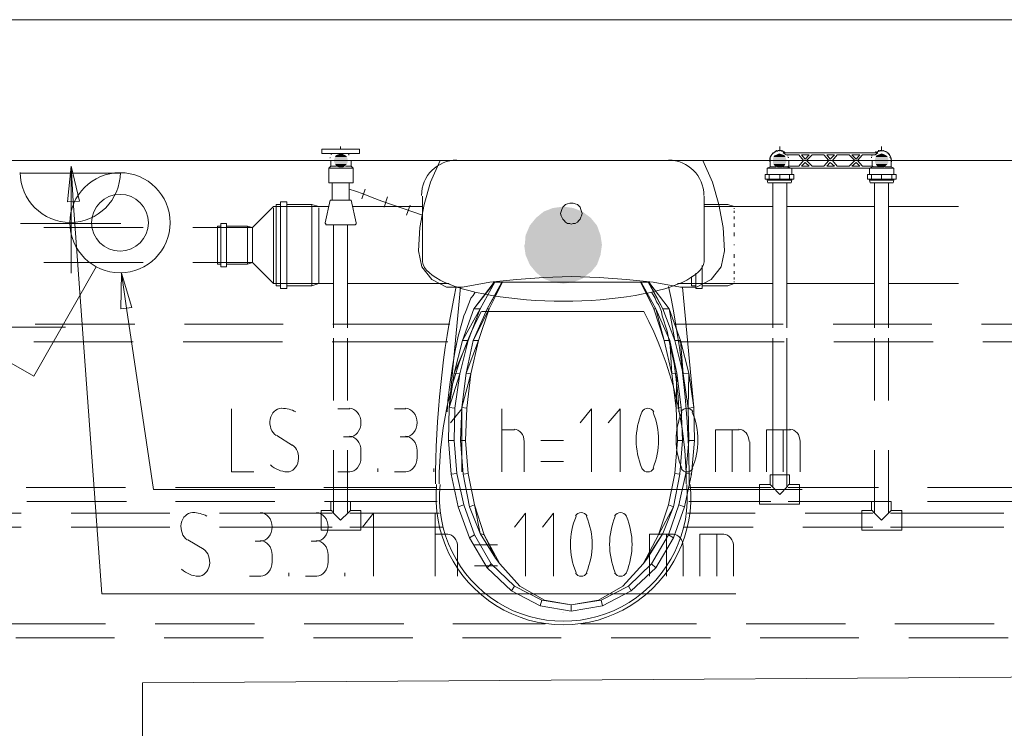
# Model space of a CAD drawing. Header units: millimetres. Extents: x 352 to 350573, y -22 to 37733.
# Tile 142 of 214: x 94933 to 97730, y 20646 to 22660. Entities that reach past the tile are written whole.
import ezdxf

# ---------------------------------------------------------------- set-up
doc = ezdxf.new("R2010")
doc.units = ezdxf.units.MM
for name, color, linetype in [('PDF _0', 1, 'Continuous'), ('PDF _PD-Socket', 1, 'Continuous'), ('PDF _PD-Socket Text', 1, 'Continuous'), ('PDF$_83$-$Floor$Plan$-$В_Этаж$02_Сводный$M-EQPM', 2, 'Continuous'), ('PDF$_83$-$Floor$Plan$-$В_Этаж$02_Сводный$P-PIPE', 3, 'Continuous'), ('PDF$_83$-$Floor$Plan$-$В_Этаж$02_Сводный$P-SANR-FIXT', 6, 'Continuous')]:
    doc.layers.add(name, color=color, linetype=linetype)
for name, color, linetype, true_color in [('PDF _PD-Lighting', 7, 'Continuous', 0xb80000), ('PDF _PD-Switches', 7, 'Continuous', 0x37dd00), ('PDF$_83$-$Floor$Plan$-$В_Этаж$02_Сводный$A-DETL-MBND', 7, 'Continuous', 0xdd3700), ('PDF$_83$-$Floor$Plan$-$В_Этаж$02_Сводный$P-PIPE-CNTR', 150, 'Continuous', 0x007fff), ('PDF$_83$new_ifc_RVT-1-В_Этаж$02_Сводный$A-WALL', 7, 'Continuous', 0xdcdcdc), ('PDF$_83$new_ifc_RVT-1-В_Этаж$02_Сводный$M-EQPM', 7, 'Continuous', 0xbababa)]:
    doc.layers.add(name, color=color, linetype=linetype, true_color=true_color)

msp = doc.modelspace()

# ---------------------------------------------------------------- linework, layer by layer
at = {"layer": 'PDF _0', "lineweight": 0}
msp.add_lwpolyline([(95085.2, 22144.6), (95166.7, 21028.6), (95367.6, 21028.6), (96966.9, 21028.6)], dxfattribs=at)
at = {"layer": 'PDF _0', "color": 82, "lineweight": 0, "true_color": 0x37dd00}
msp.add_lwpolyline([(95236.4, 21840.2), (95313.9, 21325), (95514.8, 21325), (97155.9, 21325)], dxfattribs=at)
at = {"layer": 'PDF _PD-Lighting', "lineweight": 0}
for points in [[(94478.5, 21786.5), (95063.3, 21786.5)], [(95278.1, 18576), (95282.1, 20776), (98763.1, 20797.9), (98763.1, 21261.4)]]:
    msp.add_lwpolyline(points, dxfattribs=at)
at = {"layer": 'PDF _PD-Socket', "lineweight": 0}
for points in [[(94936, 22224.1), (95220.4, 22224.1)], [(95079.2, 22224.1), (95079.2, 21939.7)], [(94936, 22080.9), (95220.4, 22080.9)]]:
    msp.add_lwpolyline(points, dxfattribs=at)
msp.add_arc((95077.1, 22226), 142.2, 180, 360, dxfattribs=at)
at = {"layer": 'PDF _PD-Socket Text', "lineweight": 0}
msp.add_lwpolyline([(95069.3, 22142.6), (95079.2, 22244), (95103.1, 22144.6)], close=True, dxfattribs=at)
for points in [[(95079.2, 22244), (95085.2, 22144.6)], [(95586.5, 21257.4), (95618.3, 21257.4)], [(95745.6, 21257.4), (95777.4, 21257.4)], [(95938.5, 21078.4), (95938.5, 21257.4), (95906.7, 21217.6)], [(96113.6, 21078.4), (96113.6, 21257.4)], [(96370.2, 21078.4), (96370.2, 21257.4), (96338.4, 21217.6)], [(96449.7, 21078.4), (96449.7, 21257.4), (96417.9, 21217.6)], [(96113.6, 21197.7), (96149.4, 21197.7)], [(96722.3, 21078.4), (96722.3, 21197.7), (96789.9, 21197.7)], [(96770, 21078.4), (96770, 21197.7)], [(96865.5, 21078.4), (96865.5, 21197.7), (96933.1, 21197.7)], [(96913.2, 21078.4), (96913.2, 21197.7)], [(95411.4, 21181.8), (95457.2, 21154)], [(95618.3, 21177.8), (95602.4, 21177.8)], [(95777.4, 21177.8), (95761.5, 21177.8)], [(96177.2, 21161.9), (96177.2, 21078.4)], [(96290.6, 21167.9), (96225, 21167.9)], [(96817.7, 21161.9), (96817.7, 21078.4)], [(96961, 21161.9), (96961, 21078.4)], [(95650.1, 21138), (95650.1, 21118.2)], [(95809.2, 21138), (95809.2, 21118.2)], [(95697.8, 21078.4), (95697.8, 21088.3)], [(95857, 21078.4), (95857, 21088.3)], [(96225, 21108.2), (96290.6, 21108.2)], [(95618.3, 21078.4), (95586.5, 21078.4)], [(95777.4, 21078.4), (95745.6, 21078.4)]]:
    msp.add_lwpolyline(points, dxfattribs=at)
for centre, radius, start, end in [((95424, 21169.9), 89.5, 62.6323, 89.144), ((96703.4, 21168.9), 205.9, 157.2403, 202.7597), ((96353.3, 21168.9), 205.9, 337.2403, 22.7597), ((96814.8, 21168.9), 205.9, 157.2403, 202.7597), ((96466.7, 21168.9), 205.9, 337.2403, 22.7597)]:
    msp.add_arc(centre, radius, start, end, dxfattribs=at)
for points in [[(95424.2, 21259.4), (95409, 21259.3), (95395.9, 21246.3), (95392.4, 21228)], [(95650.1, 21218.6), (95650.1, 21241.1), (95635.4, 21259.4), (95617.3, 21259.4)], [(95809.2, 21218.6), (95809.2, 21241.1), (95794.5, 21259.4), (95776.4, 21259.4)], [(96528.3, 21259.4), (96521.7, 21259.4), (96515.5, 21255.6), (96511.5, 21249.3)], [(96545.1, 21249.3), (96541.2, 21255.6), (96534.9, 21259.4), (96528.3, 21259.4)], [(96639.7, 21259.4), (96633.1, 21259.4), (96626.9, 21255.6), (96622.9, 21249.3)], [(96656.5, 21249.3), (96652.6, 21255.6), (96646.3, 21259.4), (96639.7, 21259.4)], [(95392.4, 21228), (95388.9, 21209.7), (95396, 21190.8), (95409.5, 21182.2)], [(95617.3, 21177.8), (95635.4, 21177.8), (95650.1, 21196.1), (95650.1, 21218.6)], [(95776.4, 21177.8), (95794.5, 21177.8), (95809.2, 21196.1), (95809.2, 21218.6)], [(96177.2, 21162.9), (96177.2, 21182.1), (96164.3, 21197.7), (96148.4, 21197.7)], [(96817.7, 21162.9), (96817.7, 21182.1), (96804.8, 21197.7), (96788.9, 21197.7)], [(96961, 21162.9), (96961, 21182.1), (96948, 21197.7), (96932.1, 21197.7)], [(95650.1, 21139), (95650.1, 21161.6), (95635.4, 21179.8), (95617.3, 21179.8)], [(95809.2, 21139), (95809.2, 21161.6), (95794.5, 21179.8), (95776.4, 21179.8)], [(95472.2, 21109.7), (95475.7, 21128.1), (95468.6, 21147), (95455.1, 21155.5)], [(95617.3, 21078.4), (95635.4, 21078.4), (95650.1, 21096.6), (95650.1, 21119.1)], [(95776.4, 21078.4), (95794.5, 21078.4), (95809.2, 21096.6), (95809.2, 21119.1)], [(95392.9, 21098.6), (95407, 21086.3), (95423.5, 21079.3), (95440.6, 21078.5)], [(95440.4, 21078.4), (95455.5, 21078.4), (95468.7, 21091.4), (95472.2, 21109.7)], [(96511.5, 21088.4), (96515.5, 21082.1), (96521.7, 21078.4), (96528.3, 21078.4)], [(96528.3, 21078.4), (96534.9, 21078.4), (96541.2, 21082.1), (96545.1, 21088.4)], [(96622.9, 21088.4), (96626.9, 21082.1), (96633.1, 21078.4), (96639.7, 21078.4)], [(96639.7, 21078.4), (96646.3, 21078.4), (96652.6, 21082.1), (96656.5, 21088.4)]]:
    msp.add_open_spline(points, degree=3, dxfattribs=at)
at = {"layer": 'PDF _PD-Switches', "lineweight": 0}
for points in [[(95150.8, 21957.6), (94973.8, 21647.3), (94896.2, 21691)], [(95222.4, 21939.7), (95236.4, 21840.2)], [(95534.7, 21553.8), (95534.7, 21374.8), (95598.4, 21374.8)], [(95837.1, 21553.8), (95870.9, 21553.8)], [(95998.2, 21553.8), (96030, 21553.8)], [(96189.2, 21374.8), (96189.2, 21553.8), (96157.3, 21514)], [(96302.5, 21374.8), (96302.5, 21553.8)], [(96557.2, 21374.8), (96557.2, 21553.8), (96525.3, 21514)], [(96638.7, 21374.8), (96638.7, 21553.8), (96604.9, 21514)], [(95664, 21478.2), (95707.8, 21450.3)], [(96302.5, 21494.1), (96338.4, 21494.1)], [(96909.2, 21374.8), (96909.2, 21494.1), (96976.9, 21494.1)], [(96957, 21374.8), (96957, 21494.1)], [(97054.5, 21374.8), (97054.5, 21494.1), (97122.1, 21494.1)], [(97102.2, 21374.8), (97102.2, 21494.1)], [(95870.9, 21474.2), (95853, 21474.2)], [(96030, 21474.2), (96014.1, 21474.2)], [(96366.2, 21460.3), (96366.2, 21374.8)], [(96477.6, 21464.3), (96413.9, 21464.3)], [(97006.7, 21460.3), (97006.7, 21374.8)], [(97149.9, 21460.3), (97149.9, 21374.8)], [(95902.7, 21434.4), (95902.7, 21414.5)], [(96061.9, 21434.4), (96061.9, 21414.5)], [(96413.9, 21404.6), (96477.6, 21404.6)], [(95870.9, 21374.8), (95837.1, 21374.8)], [(95950.5, 21374.8), (95950.5, 21384.7)], [(96030, 21374.8), (95998.2, 21374.8)], [(96109.6, 21374.8), (96109.6, 21384.7)]]:
    msp.add_lwpolyline(points, dxfattribs=at)
msp.add_lwpolyline([(95220.4, 21838.2), (95222.4, 21939.7), (95252.3, 21842.2)], close=True, dxfattribs=at)
for radius in [142.2, 80.6]:
    msp.add_circle((95218.4, 22082.8), radius, dxfattribs=at)
for centre, radius, start, end in [((95676.6, 21466.2), 89.5, 62.6323, 89.144), ((96890.3, 21465.3), 205.9, 157.2403, 202.7597), ((96542.2, 21465.3), 205.9, 337.2403, 22.7597), ((97003.7, 21465.3), 205.9, 157.2403, 202.7597), ((96653.6, 21465.3), 205.9, 337.2403, 22.7597)]:
    msp.add_arc(centre, radius, start, end, dxfattribs=at)
for points in [[(95676.8, 21555.8), (95661.7, 21555.7), (95648.5, 21542.7), (95645, 21524.4)], [(95902.7, 21515), (95902.7, 21537.5), (95888, 21555.8), (95869.9, 21555.8)], [(96061.9, 21515), (96061.9, 21537.5), (96047.2, 21555.8), (96029, 21555.8)], [(96717.3, 21555.8), (96710.7, 21555.8), (96704.4, 21552), (96700.5, 21545.7)], [(96734.1, 21545.7), (96730.1, 21552), (96723.9, 21555.8), (96717.3, 21555.8)], [(96828.7, 21555.8), (96822.1, 21555.8), (96815.8, 21552), (96811.9, 21545.7)], [(96845.5, 21545.7), (96841.5, 21552), (96835.3, 21555.8), (96828.7, 21555.8)], [(95645, 21524.4), (95641.5, 21506.1), (95648.6, 21487.1), (95662.1, 21478.6)], [(95869.9, 21474.2), (95888, 21474.2), (95902.7, 21492.5), (95902.7, 21515)], [(96029, 21474.2), (96047.2, 21474.2), (96061.9, 21492.5), (96061.9, 21515)], [(95902.7, 21435.4), (95902.7, 21457.9), (95888, 21476.2), (95869.9, 21476.2)], [(96061.9, 21435.4), (96061.9, 21457.9), (96047.2, 21476.2), (96029, 21476.2)], [(96366.2, 21461.3), (96366.2, 21480.5), (96353.3, 21496.1), (96337.4, 21496.1)], [(97004.7, 21461.3), (97004.7, 21480.5), (96991.8, 21496.1), (96975.9, 21496.1)], [(97149.9, 21461.3), (97149.9, 21480.5), (97137, 21496.1), (97121.1, 21496.1)], [(95724.8, 21406.1), (95728.3, 21424.5), (95721.2, 21443.4), (95707.7, 21451.9)], [(95645.5, 21394.9), (95659.6, 21382.7), (95676.1, 21375.7), (95693.2, 21374.8)], [(95693, 21374.8), (95708.2, 21374.8), (95721.3, 21387.8), (95724.8, 21406.1)], [(95869.9, 21374.8), (95888, 21374.8), (95902.7, 21393), (95902.7, 21415.5)], [(96029, 21374.8), (96047.2, 21374.8), (96061.9, 21393), (96061.9, 21415.5)], [(96700.5, 21384.8), (96704.4, 21378.5), (96710.7, 21374.8), (96717.3, 21374.8)], [(96717.3, 21374.8), (96723.9, 21374.8), (96730.1, 21378.5), (96734.1, 21384.8)], [(96811.9, 21384.8), (96815.8, 21378.5), (96822.1, 21374.8), (96828.7, 21374.8)], [(96828.7, 21374.8), (96835.3, 21374.8), (96841.5, 21378.5), (96845.5, 21384.8)]]:
    msp.add_open_spline(points, degree=3, dxfattribs=at)
at = {"layer": 'PDF$_83$-$Floor$Plan$-$В_Этаж$02_Сводный$A-DETL-MBND', "color": 220, "lineweight": 0, "true_color": 0xff00bf}
msp.add_lwpolyline([(97064.4, 22259.9), (97064.4, 22252, -0.490471), (97092.2, 22287.8), (97096.2, 22287.8), (97100.2, 22285.8), (97104.2, 22283.8), (97108.2, 22281.8), (97106.2, 22281.8), (97106.2, 22283.8), (97104.2, 22283.8), (97102.2, 22283.8), (97102.2, 22285.8), (97100.2, 22285.8), (97098.2, 22285.8), (97096.2, 22287.8), (97094.2, 22287.8), (97092.2, 22287.8), (97090.3, 22287.8), (97088.3, 22287.8), (97086.3, 22287.8), (97086.3, 22285.8), (97084.3, 22285.8), (97082.3, 22285.8), (97080.3, 22285.8), (97078.3, 22283.8), (97076.3, 22283.8), (97076.3, 22281.8), (97074.3, 22281.8), (97072.4, 22279.8), (97070.4, 22277.8), (97068.4, 22275.8), (97068.4, 22273.9), (97066.4, 22273.9), (97066.4, 22271.9), (97066.4, 22269.9), (97064.4, 22269.9), (97064.4, 22267.9), (97064.4, 22265.9), (97064.4, 22263.9), (97064.4, 22261.9), (97064.4, 22259.9), (97064.4, 22242)], format="xyb", dxfattribs=at)
at = {"layer": 'PDF$_83$-$Floor$Plan$-$В_Этаж$02_Сводный$A-DETL-MBND', "color": 150, "lineweight": 0, "true_color": 0x007fff}
msp.add_lwpolyline([(97408.5, 22242), (97408.5, 22259.9), (97408.5, 22252, 0.49512), (97380.7, 22287.8), (97376.7, 22287.8), (97372.7, 22285.8), (97368.7, 22283.8), (97364.8, 22281.8, -0.619515), (97408.5, 22259.9)], format="xyb", dxfattribs=at)
at = {"layer": 'PDF$_83$-$Floor$Plan$-$В_Этаж$02_Сводный$A-DETL-MBND', "color": 220, "lineweight": 0, "true_color": 0xff00bf}
for points in [[(97072.4, 22196.3), (97072.4, 21784.5)], [(97112.1, 21784.5), (97112.1, 22196.3)], [(97072.4, 21754.7), (97072.4, 21333)], [(97112.1, 21333), (97112.1, 21754.7)], [(97120.1, 21338.9), (97118.1, 21338.9), (97116.1, 21337), (97114.1, 21333), (97092.2, 21311.1), (97070.4, 21333), (97066.4, 21337), (97064.4, 21338.9)], [(95234.4, 21331), (94951.9, 21331)], [(95658.1, 21331), (95375.6, 21331)], [(96117.6, 21331), (95797.3, 21331)], [(97066.4, 21331), (96835.6, 21331)], [(97372.7, 21331), (97116.1, 21331)], [(97794.4, 21331), (97512, 21331)], [(94953.9, 21291.2), (95236.4, 21291.2)], [(95375.6, 21291.2), (95658.1, 21291.2)], [(95799.3, 21291.2), (96119.5, 21291.2)], [(96833.7, 21291.2), (97066.4, 21291.2)], [(97116.1, 21291.2), (97372.7, 21291.2)], [(97512, 21291.2), (97794.4, 21291.2)], [(95176.7, 20943.1), (94896.2, 20943.1)], [(95600.4, 20943.1), (95317.9, 20943.1)], [(96024.1, 20943.1), (95741.6, 20943.1)], [(96425.9, 20943.1), (96163.3, 20943.1)], [(96855.5, 20943.1), (96527.3, 20943.1)], [(97279.2, 20943.1), (96996.8, 20943.1)], [(97700.9, 20943.1), (97418.5, 20943.1)], [(94922.1, 20903.3), (95202.5, 20903.3)], [(95343.8, 20903.3), (95626.2, 20903.3)], [(95767.5, 20903.3), (96049.9, 20903.3)], [(96191.2, 20903.3), (96471.6, 20903.3)], [(96612.9, 20903.3), (96895.3, 20903.3)], [(97036.6, 20903.3), (97317, 20903.3)], [(97458.3, 20903.3), (97740.7, 20903.3)]]:
    msp.add_lwpolyline(points, dxfattribs=at)
at = {"layer": 'PDF$_83$-$Floor$Plan$-$В_Этаж$02_Сводный$A-DETL-MBND', "color": 150, "lineweight": 0, "true_color": 0x007fff}
for points in [[(97360.8, 22196.3), (97360.8, 21784.5)], [(97400.6, 21784.5), (97400.6, 22196.3)], [(95825.1, 22076.9), (95825.1, 21784.5)], [(95864.9, 21784.5), (95864.9, 22076.9)], [(95260.2, 21794.5), (94977.8, 21794.5)], [(95681.9, 21794.5), (95401.5, 21794.5)], [(96155.4, 21794.5), (95823.2, 21794.5)], [(97102.2, 21794.5), (96797.9, 21794.5)], [(97523.9, 21794.5), (97243.4, 21794.5)], [(97969.5, 21794.5), (97665.1, 21794.5)], [(94973.8, 21744.7), (95256.2, 21744.7)], [(95397.5, 21744.7), (95679.9, 21744.7)], [(95821.2, 21744.7), (96149.4, 21744.7)], [(95825.1, 21754.7), (95825.1, 21577.6)], [(95864.9, 21577.6), (95864.9, 21754.7)], [(96803.8, 21744.7), (97104.2, 21744.7)], [(97245.4, 21744.7), (97527.9, 21744.7)], [(97360.8, 21754.7), (97360.8, 21577.6)], [(97400.6, 21577.6), (97400.6, 21754.7)], [(97669.1, 21744.7), (97969.5, 21744.7)], [(95825.1, 21436.4), (95825.1, 21259.4)], [(95864.9, 21259.4), (95864.9, 21436.4)], [(97360.8, 21436.4), (97360.8, 21259.4)], [(97400.6, 21259.4), (97400.6, 21436.4)], [(94938, 21257.4), (94617.7, 21257.4)], [(95359.7, 21257.4), (95079.2, 21257.4)], [(95821.2, 21257.4), (95500.9, 21257.4)], [(95872.9, 21265.3), (95870.9, 21263.4), (95866.9, 21259.4), (95845, 21237.5), (95823.2, 21259.4), (95821.2, 21263.4), (95819.2, 21265.3), (95817.2, 21265.3)], [(96125.5, 21257.4), (95870.9, 21257.4)], [(97022.6, 21257.4), (96829.7, 21257.4)], [(97356.8, 21257.4), (97163.9, 21257.4)], [(97408.5, 21265.3), (97406.5, 21263.4), (97402.6, 21259.4), (97380.7, 21237.5), (97358.8, 21259.4), (97356.8, 21263.4), (97354.8, 21265.3), (97352.8, 21265.3)], [(97728.8, 21257.4), (97406.5, 21257.4)], [(94617.7, 21217.6), (94938, 21217.6)], [(95079.2, 21217.6), (95359.7, 21217.6)], [(95500.9, 21217.6), (95821.2, 21217.6)], [(95870.9, 21217.6), (96135.5, 21217.6)], [(96819.7, 21217.6), (97016.7, 21217.6)], [(97157.9, 21217.6), (97356.8, 21217.6)], [(97406.5, 21217.6), (97728.8, 21217.6)]]:
    msp.add_lwpolyline(points, dxfattribs=at)
at = {"layer": 'PDF$_83$-$Floor$Plan$-$В_Этаж$02_Сводный$A-DETL-MBND', "lineweight": 0}
for points in [[(95783.4, 22126.7), (95783.4, 22128.6), (95654.1, 22128.6), (95594.4, 22069), (95580.5, 22072.9), (95520.8, 22072.9)], [(95520.8, 21965.5), (95580.5, 21965.5), (95594.4, 21969.5), (95654.1, 21909.8), (95654.1, 21913.8), (95654.1, 21915.8), (95654.1, 21921.8), (95654.1, 21927.7), (95654.1, 21937.7), (95654.1, 21945.6), (95654.1, 21959.6), (95654.1, 21967.5), (95654.1, 21983.4), (95654.1, 21993.4), (95654.1, 22045.1), (95654.1, 22055), (95654.1, 22071), (95654.1, 22080.9), (95654.1, 22092.8), (95654.1, 22100.8), (95654.1, 22110.7), (95654.1, 22116.7), (95654.1, 22122.7), (95654.1, 22124.7)], [(95654.1, 22126.7), (95654.1, 22128.6)], [(95674, 22134.6), (95662, 22134.6), (95662, 21903.9), (95674, 21903.9)], [(95811.2, 22128.6), (95783.4, 22128.6), (95763.5, 22134.6), (95691.9, 22134.6)], [(95763.5, 22134.6), (95763.5, 21903.9)], [(95783.4, 22122.7), (95783.4, 22124.7), (95783.4, 22122.7), (95783.4, 22116.7), (95783.4, 22110.7)], [(96077.8, 22128.6), (95878.9, 22128.6)], [(97072.4, 22128.6), (96963, 22128.6)], [(96963, 22124.7), (96963, 22122.7)], [(97360.8, 22128.6), (97112.1, 22128.6)], [(97599.5, 22128.6), (97400.6, 22128.6)], [(95783.4, 22116.7), (95783.4, 22110.7), (95783.4, 22100.8), (95783.4, 22092.8), (95783.4, 22080.9), (95783.4, 22071)], [(95783.4, 22092.8), (95783.4, 22100.8)], [(96963, 22116.7), (96963, 22110.7)], [(96963, 22100.8), (96963, 22092.8)], [(95284.1, 22069), (95001.6, 22069)], [(95594.4, 22065), (95594.4, 22067), (95594.4, 22069), (95425.3, 22069)], [(95504.9, 22072.9), (95494.9, 22072.9), (95494.9, 21965.5), (95504.9, 21965.5)], [(95580.5, 22072.9), (95580.5, 21965.5)], [(95594.4, 22057), (95594.4, 22061), (95594.4, 22065), (95594.4, 22067)], [(95783.4, 22080.9), (95783.4, 22071), (95783.4, 22055), (95783.4, 22045.1), (95783.4, 21993.4), (95783.4, 21983.4)], [(96963, 22080.9), (96963, 22071)], [(95594.4, 22047.1), (95594.4, 22051.1), (95594.4, 22057), (95594.4, 22061)], [(95594.4, 22033.2), (95594.4, 22037.1), (95594.4, 22047.1), (95594.4, 22051.1)], [(95594.4, 22001.3), (95594.4, 22005.3), (95594.4, 22033.2), (95594.4, 22037.1)], [(95783.4, 22045.1), (95783.4, 22055)], [(96963, 22055), (96963, 22045.1)], [(95654.1, 22021.2), (95654.1, 22019.2)], [(96963, 22021.2), (96963, 22019.2)], [(95594.4, 21987.4), (95594.4, 21991.4), (95594.4, 22001.3), (95594.4, 22005.3)], [(95594.4, 21977.5), (95594.4, 21981.4), (95594.4, 21987.4), (95594.4, 21991.4)], [(95594.4, 21973.5), (95594.4, 21977.5), (95594.4, 21981.4)], [(95783.4, 21993.4), (95783.4, 21983.4), (95783.4, 21967.5), (95783.4, 21959.6), (95783.4, 21945.6), (95783.4, 21937.7)], [(96963, 21993.4), (96963, 21983.4)], [(95001.6, 21969.5), (95284.1, 21969.5)], [(95425.3, 21969.5), (95594.4, 21969.5), (95594.4, 21971.5), (95594.4, 21973.5), (95594.4, 21971.5)], [(95783.4, 21959.6), (95783.4, 21967.5)], [(96963, 21967.5), (96963, 21959.6)], [(95783.4, 21945.6), (95783.4, 21937.7), (95783.4, 21927.7), (95783.4, 21921.8), (95783.4, 21915.8), (95783.4, 21913.8), (95783.4, 21909.8), (95654.1, 21909.8)], [(95783.4, 21921.8), (95783.4, 21927.7)], [(96963, 21945.6), (96963, 21937.7)], [(96963, 21927.7), (96963, 21921.8)], [(95691.9, 21903.9), (95763.5, 21903.9), (95783.4, 21909.8), (95825.1, 21909.8)], [(95783.4, 21913.8), (95783.4, 21915.8)], [(95864.9, 21909.8), (96153.4, 21909.8)], [(96963, 21915.8), (96963, 21913.8)], [(96963, 21909.8), (97072.4, 21909.8)], [(97112.1, 21909.8), (97360.8, 21909.8)], [(97400.6, 21909.8), (97599.5, 21909.8)]]:
    msp.add_lwpolyline(points, dxfattribs=at)
for points in [[(95691.9, 21895.9), (95691.9, 22142.6), (95674, 22142.6), (95674, 21895.9)], [(95520.8, 21957.6), (95520.8, 22080.9), (95504.9, 22080.9), (95504.9, 21957.6)], [(95594.4, 22019.2), (95594.4, 22021.2)], [(95783.4, 22021.2), (95783.4, 22019.2)]]:
    msp.add_lwpolyline(points, close=True, dxfattribs=at)
at = {"layer": 'PDF$_83$-$Floor$Plan$-$В_Этаж$02_Сводный$A-DETL-MBND', "color": 220, "lineweight": 0, "true_color": 0xff00bf}
msp.add_lwpolyline([(97034.6, 21338.9), (97034.6, 21283.3), (97066.4, 21283.3), (97116.1, 21283.3), (97147.9, 21283.3), (97147.9, 21338.9), (97120.1, 21338.9), (97120.1, 21366.8), (97064.4, 21366.8), (97064.4, 21338.9)], close=True, dxfattribs=at)
at = {"layer": 'PDF$_83$-$Floor$Plan$-$В_Этаж$02_Сводный$A-DETL-MBND', "color": 150, "lineweight": 0, "true_color": 0x007fff}
for points in [[(95789.3, 21265.3), (95789.3, 21209.7), (95821.2, 21209.7), (95870.9, 21209.7), (95902.7, 21209.7), (95902.7, 21265.3), (95872.9, 21265.3), (95872.9, 21291.2), (95817.2, 21291.2), (95817.2, 21265.3)], [(97325, 21265.3), (97325, 21209.7), (97356.8, 21209.7), (97406.5, 21209.7), (97438.4, 21209.7), (97438.4, 21265.3), (97408.5, 21265.3), (97408.5, 21291.2), (97352.8, 21291.2), (97352.8, 21265.3)]]:
    msp.add_lwpolyline(points, close=True, dxfattribs=at)
at = {"layer": 'PDF$_83$-$Floor$Plan$-$В_Этаж$02_Сводный$M-EQPM', "lineweight": 0}
for points in [[(97064.4, 22259.9), (97064.4, 22242), (97056.4, 22238.1), (97056.4, 22220.1)], [(97100.2, 22242), (97116.1, 22242), (97116.1, 22244), (97146, 22244), (97159.9, 22259.9), (97146, 22275.8), (97110.1, 22275.8), (97102.2, 22281.8), (97370.7, 22281.8), (97362.8, 22275.8), (97327, 22275.8), (97313, 22259.9), (97327, 22244), (97356.8, 22244), (97356.8, 22242), (97372.7, 22242)], [(97118.1, 22244), (97118.1, 22259.9)], [(97354.8, 22259.9), (97354.8, 22244)], [(97416.5, 22220.1), (97416.5, 22238.1), (97408.5, 22242), (97408.5, 22259.9)], [(97056.4, 22238.1), (97124.1, 22238.1), (97348.8, 22238.1), (97416.5, 22238.1)], [(97064.4, 22242), (97082.3, 22242)], [(97124.1, 22238.1), (97124.1, 22238.1)], [(97126.1, 22220.1), (97126.1, 22238.1)], [(97348.8, 22238.1), (97348.8, 22238.1)], [(97390.6, 22242), (97408.5, 22242)], [(97092.2, 22220.1), (97092.2, 22206.2), (97062.4, 22206.2), (97050.5, 22206.2), (97050.5, 22220.1), (97062.4, 22220.1), (97092.2, 22220.1), (97120.1, 22220.1), (97132, 22220.1), (97132, 22206.2), (97120.1, 22206.2), (97092.2, 22206.2)], [(97056.4, 22206.2), (97056.4, 22204.2), (97058.4, 22196.3), (97124.1, 22196.3), (97126.1, 22204.2), (97126.1, 22206.2)], [(97056.4, 22204.2), (97126.1, 22204.2)], [(97062.4, 22206.2), (97062.4, 22220.1)], [(97120.1, 22220.1), (97120.1, 22206.2)], [(97380.7, 22220.1), (97380.7, 22206.2), (97352.8, 22206.2), (97340.9, 22206.2), (97340.9, 22220.1), (97352.8, 22220.1), (97380.7, 22220.1), (97410.5, 22220.1), (97422.4, 22220.1), (97422.4, 22206.2), (97410.5, 22206.2), (97380.7, 22206.2)], [(97346.9, 22206.2), (97346.9, 22204.2), (97348.8, 22196.3), (97414.5, 22196.3), (97416.5, 22204.2), (97416.5, 22206.2)], [(97346.9, 22204.2), (97416.5, 22204.2)], [(97352.8, 22206.2), (97352.8, 22220.1)], [(97410.5, 22220.1), (97410.5, 22206.2)]]:
    msp.add_lwpolyline(points, dxfattribs=at)
for points in [[(97175.8, 22275.8), (97163.9, 22263.9), (97153.9, 22275.8)], [(97217.6, 22275.8), (97231.5, 22259.9), (97217.6, 22244), (97183.7, 22244), (97167.8, 22259.9), (97183.7, 22275.8)], [(97247.4, 22275.8), (97235.5, 22263.9), (97225.5, 22275.8)], [(97289.2, 22275.8), (97305.1, 22259.9), (97289.2, 22244), (97255.4, 22244), (97241.4, 22259.9), (97255.4, 22275.8)], [(97319, 22275.8), (97309.1, 22263.9), (97297.1, 22275.8)], [(97175.8, 22244), (97153.9, 22244), (97163.9, 22254)], [(97235.5, 22254), (97247.4, 22244), (97225.5, 22244)], [(97297.1, 22244), (97309.1, 22254), (97319, 22244)]]:
    msp.add_lwpolyline(points, close=True, dxfattribs=at)
msp.add_lwpolyline([(97355.5, 22242, 0.002616), (97346.9, 22238.1), (97346.9, 22220.1)], format="xyb", dxfattribs=at)
for centre, radius, start, end in [((97090.3, 22261.8), 26.9, 103.7275, 107.0672), ((97090.3, 22261.8), 26.9, 74.9988, 80.3591), ((97090.3, 22261.8), 26.9, 67.7032, 71.1525), ((97378.7, 22261.8), 26.9, 102.2011, 105.001), ((97378.7, 22261.8), 26.8, 73.3222, 76.6738), ((97090.3, 22261.8), 26.8, 163.3222, 166.6738), ((97090.3, 22261.8), 26.9, 133.325, 136.675), ((97090.3, 22261.8), 26.8, 55.7386, 61.9964), ((97090.2, 22261.8), 26.9, 22.3961, 24.438), ((97090.3, 22261.8), 26.9, 13.7937, 15.3097), ((97090.3, 22261.8), 26.9, 12.2172, 14.2608), ((97378.7, 22261.8), 26.9, 165.7392, 167.7828), ((97378.7, 22261.8), 26.9, 164.6903, 166.2063), ((97378.7, 22261.8), 26.9, 155.562, 157.6039), ((97378.7, 22261.8), 26.8, 118.0036, 124.2614), ((97378.7, 22261.8), 26.9, 43.325, 46.675), ((97378.7, 22261.8), 26.8, 13.3262, 16.6778), ((96810.2, 21457.3), 841.2, 68.2741, 68.8737)]:
    msp.add_arc(centre, radius, start, end, dxfattribs=at)
at = {"layer": 'PDF$_83$-$Floor$Plan$-$В_Этаж$02_Сводный$P-PIPE', "color": 150, "lineweight": 0, "true_color": 0x007fff}
for points in [[(95898.7, 22291.8), (95898.7, 22279.8), (95878.9, 22279.8), (95851, 22279.8), (95845, 22279.8), (95839.1, 22279.8), (95811.2, 22279.8), (95791.3, 22279.8), (95791.3, 22291.8), (95811.2, 22291.8), (95878.9, 22291.8)], [(95882.8, 22076.9), (95884.8, 22076.9), (95886.8, 22076.9), (95886.8, 22078.9), (95888.8, 22078.9), (95888.8, 22080.9), (95888.8, 22082.9), (95874.9, 22146.5), (95845, 22146.5), (95815.2, 22146.5), (95801.3, 22082.9), (95801.3, 22080.9), (95803.3, 22080.9), (95803.3, 22078.9), (95803.3, 22076.9), (95805.3, 22076.9), (95807.2, 22076.9), (95809.2, 22076.9), (95811.2, 22076.9), (95813.2, 22076.9), (95815.2, 22076.9), (95817.2, 22076.9), (95819.2, 22076.9), (95821.2, 22076.9), (95823.2, 22076.9), (95825.1, 22076.9), (95827.1, 22076.9), (95829.1, 22076.9), (95831.1, 22076.9), (95833.1, 22076.9), (95835.1, 22076.9), (95837.1, 22076.9), (95839.1, 22076.9), (95841.1, 22076.9), (95843.1, 22076.9), (95845, 22076.9), (95847, 22076.9), (95849, 22076.9), (95851, 22076.9), (95853, 22076.9), (95855, 22076.9), (95857, 22076.9), (95859, 22076.9), (95861, 22076.9), (95862.9, 22076.9), (95864.9, 22076.9), (95866.9, 22076.9), (95868.9, 22076.9), (95870.9, 22076.9), (95872.9, 22076.9), (95874.9, 22076.9), (95876.9, 22076.9), (95878.9, 22076.9), (95880.8, 22076.9)]]:
    msp.add_lwpolyline(points, close=True, dxfattribs=at)
for points in [[(95817.2, 22259.9), (95817.2, 22244), (95811.2, 22238.1), (95811.2, 22196.3), (95880.8, 22196.3), (95880.8, 22238.1), (95874.9, 22244), (95874.9, 22259.9)], [(95811.2, 22238.1), (95880.8, 22238.1)], [(95833.1, 22244), (95817.2, 22244)], [(95874.9, 22244), (95859, 22244)], [(95821.2, 22196.3), (95821.2, 22146.5)], [(95868.9, 22146.5), (95868.9, 22196.3)], [(95914.7, 22178.4), (95904.7, 22150.5)], [(95978.3, 22156.5), (95968.4, 22126.7)], [(96042, 22132.6), (96032, 22104.8)], [(95841.1, 22076.9), (95839.1, 22076.9), (95837.1, 22076.9), (95835.1, 22076.9), (95833.1, 22076.9), (95831.1, 22076.9), (95829.1, 22076.9), (95827.1, 22076.9), (95825.1, 22076.9), (95823.2, 22076.9), (95821.2, 22076.9), (95819.2, 22076.9), (95817.2, 22076.9), (95815.2, 22076.9), (95813.2, 22076.9), (95811.2, 22076.9), (95809.2, 22076.9), (95807.2, 22076.9)], [(95882.8, 22076.9), (95880.8, 22076.9), (95878.9, 22076.9), (95876.9, 22076.9), (95874.9, 22076.9), (95872.9, 22076.9), (95870.9, 22076.9), (95868.9, 22076.9), (95866.9, 22076.9), (95864.9, 22076.9), (95862.9, 22076.9), (95861, 22076.9), (95859, 22076.9), (95857, 22076.9), (95855, 22076.9), (95853, 22076.9), (95851, 22076.9), (95849, 22076.9)]]:
    msp.add_lwpolyline(points, dxfattribs=at)
at = {"layer": 'PDF$_83$-$Floor$Plan$-$В_Этаж$02_Сводный$P-PIPE', "lineweight": 0}
msp.add_lwpolyline([(95851, 22277.8), (95841.1, 22277.8), (95851, 22277.8)], dxfattribs=at)
at = {"layer": 'PDF$_83$-$Floor$Plan$-$В_Этаж$02_Сводный$P-PIPE', "color": 22, "lineweight": 0, "true_color": 0xdd3700}
for points in [[(96877.4, 22134.6), (96945, 22134.6), (96963, 22128.6), (96877.4, 22128.6)], [(96963, 22122.7), (96963, 22124.7)], [(96963, 22110.7), (96963, 22116.7)], [(96963, 22092.8), (96963, 22100.8)], [(96963, 22071), (96963, 22080.9)], [(96963, 22045.1), (96963, 22055)], [(96963, 22019.2), (96963, 22021.2)], [(96963, 21983.4), (96963, 21993.4)], [(96853.5, 21939.7), (96853.5, 21895.9), (96871.5, 21895.9), (96871.5, 21961.6)], [(96963, 21959.6), (96963, 21967.5)], [(96841.6, 21929.7), (96841.6, 21903.9), (96853.5, 21903.9)], [(96963, 21937.7), (96963, 21945.6)], [(96963, 21921.8), (96963, 21927.7)], [(96801.8, 21909.8), (96963, 21909.8), (96945, 21903.9), (96871.5, 21903.9)], [(96963, 21913.8), (96963, 21915.8)]]:
    msp.add_lwpolyline(points, dxfattribs=at)
at = {"layer": 'PDF$_83$-$Floor$Plan$-$В_Этаж$02_Сводный$P-PIPE', "color": 150, "lineweight": 0, "true_color": 0x007fff}
for start, end in [(167.4587, 169.4817), (147.8647, 151.8316), (27.7795, 32.6178)]:
    msp.add_arc((95843, 22261.8), 28.8, start, end, dxfattribs=at)
at = {"layer": 'PDF$_83$-$Floor$Plan$-$В_Этаж$02_Сводный$P-PIPE', "transparency": 33554559}
for points in [[(95827.1, 22263.9), (95864.9, 22259.9), (95825.1, 22259.9)], [(95864.9, 22259.9), (95825.1, 22259.9), (95864.9, 22254)], [(95825.1, 22259.9), (95864.9, 22254), (95827.1, 22254)], [(95829.1, 22269.9), (95864.9, 22263.9), (95827.1, 22263.9)], [(95864.9, 22263.9), (95827.1, 22263.9), (95864.9, 22259.9)], [(95831.1, 22273.9), (95862.9, 22269.9), (95829.1, 22269.9)], [(95862.9, 22269.9), (95829.1, 22269.9), (95864.9, 22263.9)], [(95835.1, 22275.8), (95859, 22273.9), (95831.1, 22273.9)], [(95859, 22273.9), (95831.1, 22273.9), (95862.9, 22269.9)], [(95841.1, 22277.8), (95855, 22275.8), (95835.1, 22275.8)], [(95855, 22275.8), (95835.1, 22275.8), (95859, 22273.9)], [(95845, 22279.8), (95851, 22277.8), (95841.1, 22277.8)], [(95841.1, 22277.8), (95851, 22277.8), (95851, 22277.8)], [(95851, 22277.8), (95841.1, 22277.8), (95855, 22275.8)], [(97074.3, 22269.9), (97110.1, 22263.9), (97072.4, 22263.9)], [(97110.1, 22263.9), (97072.4, 22263.9), (97112.1, 22259.9)], [(97072.4, 22263.9), (97112.1, 22259.9), (97072.4, 22259.9)], [(97112.1, 22259.9), (97072.4, 22259.9), (97110.1, 22254)], [(97072.4, 22259.9), (97110.1, 22254), (97072.4, 22254)], [(97076.3, 22273.9), (97108.2, 22269.9), (97074.3, 22269.9)], [(97108.2, 22269.9), (97074.3, 22269.9), (97110.1, 22263.9)], [(97082.3, 22275.8), (97106.2, 22273.9), (97076.3, 22273.9)], [(97106.2, 22273.9), (97076.3, 22273.9), (97108.2, 22269.9)], [(97086.3, 22277.8), (97102.2, 22275.8), (97082.3, 22275.8)], [(97102.2, 22275.8), (97082.3, 22275.8), (97106.2, 22273.9)], [(97090.3, 22279.8), (97096.2, 22277.8), (97086.3, 22277.8)], [(97096.2, 22277.8), (97086.3, 22277.8), (97102.2, 22275.8)], [(97362.8, 22263.9), (97400.6, 22259.9), (97360.8, 22259.9)], [(97400.6, 22259.9), (97360.8, 22259.9), (97400.6, 22254)], [(97360.8, 22259.9), (97400.6, 22254), (97362.8, 22254)], [(97364.8, 22269.9), (97400.6, 22263.9), (97362.8, 22263.9)], [(97400.6, 22263.9), (97362.8, 22263.9), (97400.6, 22259.9)], [(97366.8, 22273.9), (97398.6, 22269.9), (97364.8, 22269.9)], [(97398.6, 22269.9), (97364.8, 22269.9), (97400.6, 22263.9)], [(97370.7, 22275.8), (97394.6, 22273.9), (97366.8, 22273.9)], [(97394.6, 22273.9), (97366.8, 22273.9), (97398.6, 22269.9)], [(97376.7, 22277.8), (97390.6, 22275.8), (97370.7, 22275.8)], [(97390.6, 22275.8), (97370.7, 22275.8), (97394.6, 22273.9)], [(97380.7, 22279.8), (97386.6, 22277.8), (97376.7, 22277.8)], [(97386.6, 22277.8), (97376.7, 22277.8), (97390.6, 22275.8)], [(95864.9, 22254), (95827.1, 22254), (95862.9, 22250)], [(95827.1, 22254), (95862.9, 22250), (95829.1, 22250)], [(95862.9, 22250), (95829.1, 22250), (95859, 22246)], [(95829.1, 22250), (95859, 22246), (95831.1, 22246)], [(95859, 22246), (95831.1, 22246), (95855, 22242)], [(95831.1, 22246), (95855, 22242), (95835.1, 22242)], [(95835.1, 22242), (95841.1, 22240), (95851, 22240)], [(95835.1, 22242), (95855, 22242), (95851, 22240)], [(95841.1, 22240), (95851, 22240), (95845, 22240)], [(97110.1, 22254), (97072.4, 22254), (97108.2, 22250)], [(97072.4, 22254), (97108.2, 22250), (97074.3, 22250)], [(97108.2, 22250), (97074.3, 22250), (97106.2, 22246)], [(97074.3, 22250), (97106.2, 22246), (97076.3, 22246)], [(97106.2, 22246), (97076.3, 22246), (97102.2, 22242)], [(97076.3, 22246), (97102.2, 22242), (97082.3, 22242)], [(97102.2, 22242), (97082.3, 22242), (97096.2, 22240)], [(97082.3, 22242), (97096.2, 22240), (97086.3, 22240)], [(97092.2, 22240), (97090.3, 22240), (97086.3, 22240)], [(97086.3, 22240), (97096.2, 22240), (97092.2, 22240)], [(97092.2, 22240), (97092.2, 22240), (97090.3, 22240)], [(97400.6, 22254), (97362.8, 22254), (97398.6, 22250)], [(97362.8, 22254), (97398.6, 22250), (97364.8, 22250)], [(97398.6, 22250), (97364.8, 22250), (97394.6, 22246)], [(97364.8, 22250), (97394.6, 22246), (97366.8, 22246)], [(97394.6, 22246), (97366.8, 22246), (97390.6, 22242)], [(97366.8, 22246), (97390.6, 22242), (97370.7, 22242)], [(97390.6, 22242), (97370.7, 22242), (97386.6, 22240)], [(97370.7, 22242), (97386.6, 22240), (97374.7, 22240)], [(97374.7, 22240), (97376.7, 22240), (97384.7, 22240)], [(97374.7, 22240), (97386.6, 22240), (97384.7, 22240)], [(97376.7, 22240), (97384.7, 22240), (97380.7, 22240)], [(96447.8, 22124.7), (96531.3, 22114.7), (96421.9, 22114.7)], [(96477.6, 22128.6), (96505.4, 22124.7), (96447.8, 22124.7)], [(96505.4, 22124.7), (96447.8, 22124.7), (96531.3, 22114.7)], [(96400, 22096.8), (96573.1, 22074.9), (96382.1, 22074.9)], [(96421.9, 22114.7), (96555.2, 22096.8), (96400, 22096.8)], [(96555.2, 22096.8), (96400, 22096.8), (96573.1, 22074.9)], [(96531.3, 22114.7), (96421.9, 22114.7), (96555.2, 22096.8)], [(96382.1, 22074.9), (96583, 22047.1), (96370.2, 22047.1)], [(96573.1, 22074.9), (96382.1, 22074.9), (96583, 22047.1)], [(96370.2, 22047.1), (96587, 22021.2), (96368.2, 22021.2)], [(96583, 22047.1), (96370.2, 22047.1), (96587, 22021.2)], [(96368.2, 22021.2), (96587, 22019.2), (96366.2, 22019.2)], [(96587, 22019.2), (96366.2, 22019.2), (96583, 21991.4)], [(96366.2, 22019.2), (96583, 21991.4), (96370.2, 21991.4)], [(96587, 22021.2), (96368.2, 22021.2), (96587, 22019.2)], [(96583, 21991.4), (96370.2, 21991.4), (96573.1, 21963.5)], [(96370.2, 21991.4), (96573.1, 21963.5), (96382.1, 21963.5)], [(96573.1, 21963.5), (96382.1, 21963.5), (96555.2, 21941.7)], [(96382.1, 21963.5), (96555.2, 21941.7), (96400, 21941.7)], [(96553.2, 21941.7), (96553.2, 21941.7), (96400, 21941.7)], [(96553.2, 21941.7), (96400, 21941.7), (96555.2, 21941.7)], [(96553.2, 21941.7), (96400, 21941.7), (96531.3, 21923.8)], [(96400, 21941.7), (96531.3, 21923.8), (96421.9, 21923.8)], [(96421.9, 21923.8), (96447.8, 21913.8), (96505.4, 21913.8)], [(96421.9, 21923.8), (96531.3, 21923.8), (96505.4, 21913.8)], [(96447.8, 21913.8), (96505.4, 21913.8), (96477.6, 21909.8)]]:
    msp.add_solid(points, dxfattribs=at)
at = {"layer": 'PDF$_83$-$Floor$Plan$-$В_Этаж$02_Сводный$P-PIPE-CNTR', "lineweight": 0}
for points in [[(95845, 22291.8), (95845, 22299.7)], [(97380.7, 22285.8), (97380.7, 22299.7)], [(95805.3, 22259.9), (95817.2, 22259.9)], [(95874.9, 22259.9), (95884.8, 22259.9)], [(97408.5, 22259.9), (97420.5, 22259.9)], [(95868.9, 22178.4), (95886.8, 22172.4), (95908.7, 22164.5), (95934.6, 22154.5), (95962.4, 22144.6), (96077.8, 22104.8)]]:
    msp.add_lwpolyline(points, dxfattribs=at)
at = {"layer": 'PDF$_83$-$Floor$Plan$-$В_Этаж$02_Сводный$P-PIPE-CNTR', "color": 220, "lineweight": 0, "true_color": 0xff00bf}
for points in [[(97092.2, 22285.8), (97092.2, 22299.7)], [(97052.5, 22259.9), (97064.4, 22259.9)]]:
    msp.add_lwpolyline(points, dxfattribs=at)
at = {"layer": 'PDF$_83$-$Floor$Plan$-$В_Этаж$02_Сводный$P-SANR-FIXT', "lineweight": 0}
for points in [[(96778, 22259.9), (96177.2, 22259.9)], [(96077.8, 22158.5), (96077.8, 21979.5)], [(96877.4, 21979.5), (96877.4, 22158.5)], [(96147.4, 21545.8), (96149.4, 21577.6), (96155.4, 21623.4), (96161.3, 21669.1), (96169.3, 21714.9), (96179.2, 21760.7), (96191.2, 21804.4), (96195.1, 21818.3), (96199.1, 21828.3), (96203.1, 21838.2), (96207.1, 21848.2), (96211, 21858.1), (96215, 21868.1), (96221, 21876), (96227, 21886)], [(96728.2, 21886), (96732.2, 21878), (96738.2, 21868.1), (96742.2, 21858.1), (96748.1, 21850.2), (96752.1, 21840.2), (96756.1, 21830.3), (96758.1, 21818.3), (96772, 21774.6), (96781.9, 21728.8), (96791.9, 21683.1), (96797.9, 21637.3), (96803.8, 21589.6), (96805.8, 21545.8)], [(96475.6, 20974.9), (96475.6, 20974.9)], [(96477.6, 20974.9), (96477.6, 20974.9)]]:
    msp.add_lwpolyline(points, dxfattribs=at)
msp.add_lwpolyline([(96826.6, 21340.8, 0.120663), (96706.3, 21830.3), (96246.9, 21830.3)], format="xyb", dxfattribs=at)
for centre, radius, start, end in [((96175.2, 22160.4), 100.5, 90, 180), ((96776, 22160.4), 100.5, 0, 90), ((98838.8, 21340.8), 2724.2, 168.1128, 180), ((94110.4, 21340.8), 2724.2, 0, 11.8872), ((97185.7, 21340.8), 1061.2, 152.4792, 180), ((96477.6, 21302.3), 361.9, 174.1948, 5.8052), ((96477.6, 21302.5), 352, 174.0634, 5.9366)]:
    msp.add_arc(centre, radius, start, end, dxfattribs=at)
msp.add_ellipse((96477.6, 21975.9), major_axis=(-400, 0), ratio=0.289584, start_param=6.252839, end_param=9.455124, dxfattribs=at)
at = {"layer": 'PDF$_83$new_ifc_RVT-1-В_Этаж$02_Сводный$A-WALL', "lineweight": 0}
msp.add_lwpolyline([(93177.6, 22259.9), (96077.8, 22259.9), (97277.2, 22259.9), (99176.9, 22259.9), (99176.9, 22659.8), (97277.2, 22659.8), (96077.8, 22659.8), (93177.6, 22659.8)], close=True, dxfattribs=at)
at = {"layer": 'PDF$_83$new_ifc_RVT-1-В_Этаж$02_Сводный$M-EQPM', "lineweight": 0}
for points in [[(96873.4, 22259.9), (96901.3, 22198.3), (96919.2, 22134.6), (96931.1, 22069), (96935.1, 22003.3), (96925.2, 21957.6), (96897.3, 21921.8), (96855.5, 21899.9), (96809.8, 21899.9), (96732.2, 21913.8), (96656.6, 21921.8), (96579, 21927.7), (96499.5, 21929.7), (96421.9, 21927.7), (96344.3, 21921.8), (96268.7, 21913.8), (96191.2, 21899.9), (96145.4, 21899.9), (96103.6, 21921.8), (96075.8, 21957.6), (96065.8, 22003.3), (96069.8, 22069), (96081.8, 22134.6), (96099.7, 22198.3), (96127.5, 22259.9)], [(96589, 20994.8), (96499.5, 20978.9), (96412, 20994.8), (96330.4, 21036.6), (96260.8, 21102.2), (96211, 21187.8), (96179.2, 21275.3), (96159.3, 21368.8), (96151.4, 21464.3), (96153.4, 21557.8), (96167.3, 21655.2), (96191.2, 21748.7), (96223, 21838.2), (96280.7, 21913.8), (96282.7, 21913.8), (96302.5, 21913.8), (96260.8, 21838.2), (96266.7, 21838.2), (96221, 21748.7), (96236.9, 21748.7), (96201.1, 21655.2), (96215, 21653.2), (96189.2, 21557.8), (96203.1, 21555.8), (96215, 21653.2), (96236.9, 21748.7), (96266.7, 21838.2), (96304.5, 21913.8), (96696.4, 21913.8), (96734.2, 21838.2), (96764, 21748.7), (96785.9, 21653.2), (96797.9, 21555.8), (96801.8, 21464.3), (96793.9, 21370.8), (96776, 21281.3)], [(96185.2, 21899.9), (96153.4, 21557.8), (96151.4, 21464.3), (96159.3, 21368.8), (96179.2, 21275.3), (96211, 21187.8), (96260.8, 21102.2), (96330.4, 21036.6), (96412, 20994.8), (96499.5, 20978.9), (96589, 20994.8), (96670.5, 21036.6), (96740.2, 21102.2), (96789.9, 21187.8), (96776, 21195.7), (96805.8, 21281.3), (96821.7, 21275.3)], [(96203.1, 21555.8), (96199.1, 21464.3), (96207.1, 21370.8), (96225, 21281.3), (96252.8, 21195.7), (96296.6, 21114.2), (96284.6, 21130.1), (96240.9, 21199.7), (96211, 21275.3), (96193.1, 21368.8), (96185.2, 21464.3), (96189.2, 21557.8), (96201.1, 21655.2), (96221, 21748.7), (96260.8, 21838.2), (96304.5, 21913.8), (96302.5, 21913.8)], [(96412, 20994.8), (96415.9, 21010.7), (96499.5, 20996.8), (96577.1, 21010.7), (96646.7, 21050.5), (96704.4, 21114.2), (96716.3, 21130.1), (96760.1, 21199.7), (96789.9, 21275.3), (96807.8, 21368.8), (96815.8, 21464.3), (96811.8, 21557.8), (96799.8, 21655.2), (96779.9, 21748.7), (96740.2, 21838.2), (96698.4, 21913.8), (96718.3, 21913.8), (96720.3, 21913.8)], [(96815.8, 21899.9), (96847.6, 21557.8), (96849.6, 21464.3), (96841.6, 21368.8), (96849.6, 21464.3), (96833.7, 21464.3), (96825.7, 21370.8), (96841.6, 21368.8), (96821.7, 21275.3), (96789.9, 21187.8), (96740.2, 21102.2), (96670.5, 21036.6), (96589, 20994.8), (96585, 21010.7), (96499.5, 20996.8), (96499.5, 20978.9)], [(96696.4, 21913.8), (96698.4, 21913.8), (96734.2, 21838.2), (96740.2, 21838.2), (96764, 21748.7), (96779.9, 21748.7), (96785.9, 21653.2), (96799.8, 21655.2), (96797.9, 21555.8), (96811.8, 21557.8)], [(96833.7, 21464.3), (96831.7, 21555.8), (96817.7, 21653.2), (96793.9, 21748.7), (96760.1, 21838.2), (96718.3, 21913.8)], [(96847.6, 21557.8), (96831.7, 21555.8), (96833.7, 21655.2), (96817.7, 21653.2), (96809.8, 21748.7), (96793.9, 21748.7), (96778, 21838.2), (96760.1, 21838.2), (96720.3, 21913.8), (96778, 21838.2), (96809.8, 21748.7), (96833.7, 21655.2), (96847.6, 21557.8), (96849.6, 21464.3)], [(96169.3, 21555.8), (96167.3, 21464.3)], [(96151.4, 21464.3), (96167.3, 21464.3), (96175.2, 21370.8), (96159.3, 21368.8)], [(96199.1, 21464.3), (96185.2, 21464.3)], [(96801.8, 21464.3), (96815.8, 21464.3)], [(96175.2, 21370.8), (96195.1, 21281.3)], [(96207.1, 21370.8), (96193.1, 21368.8)], [(96841.6, 21368.8), (96821.7, 21275.3), (96789.9, 21187.8)], [(96793.9, 21370.8), (96807.8, 21368.8)], [(96805.8, 21281.3), (96825.7, 21370.8)], [(96179.2, 21275.3), (96195.1, 21281.3), (96225, 21195.7), (96211, 21187.8)], [(96284.6, 21130.1), (96252.8, 21195.7), (96240.9, 21199.7), (96225, 21281.3), (96211, 21275.3)], [(96272.7, 21114.2), (96225, 21195.7)], [(96728.2, 21114.2), (96776, 21195.7)], [(96338.4, 21050.5), (96272.7, 21114.2), (96260.8, 21102.2)], [(96296.6, 21114.2), (96354.3, 21050.5), (96423.9, 21010.7), (96499.5, 20996.8)], [(96670.5, 21036.6), (96662.6, 21050.5), (96728.2, 21114.2), (96740.2, 21102.2)], [(96415.9, 21010.7), (96338.4, 21050.5), (96330.4, 21036.6)], [(96585, 21010.7), (96662.6, 21050.5)]]:
    msp.add_lwpolyline(points, dxfattribs=at)
for points in [[(96471.6, 22102.8), (96469.6, 22108.8), (96471.6, 22114.7), (96473.6, 22120.7), (96475.6, 22126.7), (96479.6, 22130.6), (96483.6, 22134.6), (96489.5, 22136.6), (96495.5, 22138.6), (96499.5, 22138.6), (96505.4, 22138.6), (96511.4, 22136.6), (96517.4, 22134.6), (96521.4, 22130.6), (96525.3, 22126.7), (96527.3, 22120.7), (96529.3, 22114.7), (96531.3, 22108.8), (96529.3, 22102.8), (96527.3, 22098.8), (96525.3, 22092.8), (96521.4, 22088.9), (96517.4, 22084.9), (96511.4, 22080.9), (96505.4, 22080.9), (96499.5, 22078.9), (96495.5, 22080.9), (96489.5, 22080.9), (96483.6, 22084.9), (96479.6, 22088.9), (96475.6, 22092.8), (96473.6, 22098.8)], [(96169.3, 21555.8), (96153.4, 21557.8), (96183.2, 21653.2), (96167.3, 21655.2), (96207.1, 21748.7), (96191.2, 21748.7), (96240.9, 21838.2), (96223, 21838.2), (96282.7, 21913.8), (96240.9, 21838.2), (96207.1, 21748.7), (96183.2, 21653.2)], [(96704.4, 21114.2), (96760.1, 21199.7), (96748.1, 21195.7), (96776, 21281.3), (96789.9, 21275.3), (96748.1, 21195.7)]]:
    msp.add_lwpolyline(points, close=True, dxfattribs=at)

doc.saveas('drawing.dxf')
